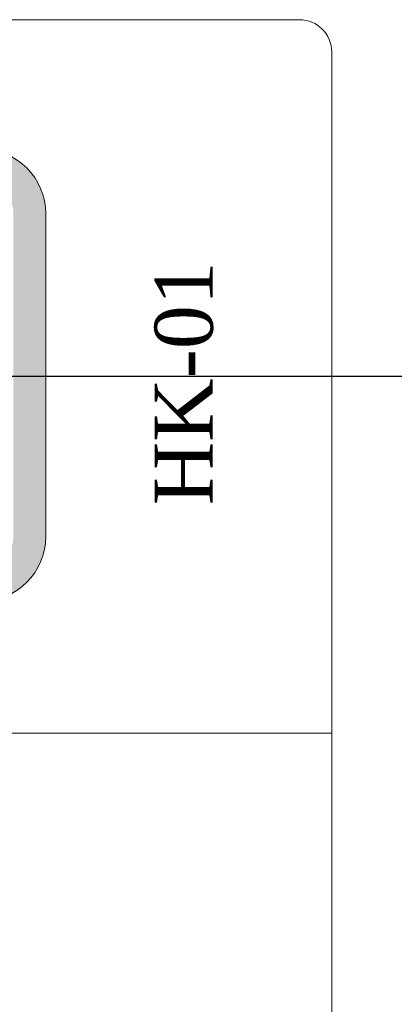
# Model space of a CAD drawing. Header units: millimetres. Extents: x -4432 to 16719, y 0 to 7071.
# Tile 9 of 17: x 1264 to 1554, y 1987 to 2749. Entities that reach past the tile are written whole.
import ezdxf

# ---------------------------------------------------------------- set-up
doc = ezdxf.new("R2010")
doc.units = ezdxf.units.MM
doc.layers.add('CIVIL LAYER', color=9, linetype='Continuous', true_color=0x808080)
doc.layers.add('FP & RCP XERF$0$CKD - Kit Text', color=9, linetype='Continuous', lineweight=0, true_color=0x808080)
doc.layers.add('GREY SCALE', color=9, linetype='Continuous', lineweight=0, true_color=0x808080)
doc.layers.add('TAG', color=7, linetype='Continuous')
doc.styles.add('FP & RCP XERF$0$style12', font='BOOKOSI.TTF')
doc.styles.add('ROMANS-100', font='romans.shx')
doc.dimstyles.new('CLOSSED FILLED-ROMANS-100', dxfattribs={"dimtxt": 100, "dimasz": 100, "dimexe": 50, "dimexo": 50, "dimgap": 50, "dimtad": 1, "dimdec": 0, "dimzin": 0, "dimdsep": 46, "dimtxsty": 'ROMANS-100', "dimcen": 0.09, "dimclrd": 256, "dimclre": 256, "dimclrt": 256, "dimadec": 0, "dimazin": 0, "dimtfac": 1, "dimtdec": 0, "dimtofl": 0, "dimtmove": 0, "dimatfit": 3, "dimfxl": 1, "dimtolj": 1, "dimtzin": 0, "dimarcsym": 0})

# ---------------------------------------------------------------- blocks, each defined once
blk = doc.blocks.new('A$C117b6ec8')
at = {"layer": 'FP & RCP XERF$0$CKD - Kit Text', "insert": (537.93, -281.43), "char_height": 45, "width": 506.843, "attachment_point": 2, "rotation": 90, "style": 'FP & RCP XERF$0$style12'}
blk.add_mtext('\\pxqc;HK-01', dxfattribs=at)
blk = doc.blocks.new('FLOOR PLAN')
at = {"layer": 'GREY SCALE'}
h = blk.add_hatch(color=256, dxfattribs=at)
h.dxf.hatch_style = 1
edge = h.paths.add_edge_path()
edge.add_line((882.93, 2598.91), (882.93, 2348.91))
edge.add_arc((932.93, 2348.91), 50, 180, 270)
edge.add_line((932.93, 2298.91), (1232.93, 2298.91))
edge.add_arc((1232.93, 2348.91), 50, 270, 360)
edge.add_line((1282.93, 2348.91), (1282.93, 2598.91))
edge.add_arc((1232.93, 2598.91), 50, 0, 90)
edge.add_line((1232.93, 2648.91), (932.93, 2648.91))
edge.add_arc((932.93, 2598.91), 50, 90, 180)
edge = h.paths.add_edge_path(flags=16)
edge.add_arc((1232.93, 2348.91), 25, 270, 360)
edge.add_line((1257.93, 2348.91), (1257.93, 2598.91))
edge.add_arc((1232.93, 2598.91), 25, 0, 90)
edge.add_line((1232.93, 2623.91), (932.93, 2623.91))
edge.add_arc((932.93, 2598.91), 25, 90, 180)
edge.add_line((907.93, 2598.91), (907.93, 2348.91))
edge.add_arc((932.93, 2348.91), 25, 180, 270)
edge.add_line((932.93, 2323.91), (1232.93, 2323.91))
for p, q in [((754.37, 2749.06), (1479.37, 2749.06)), ((1504.37, 2724.06), (1504.37, 894.64)), ((1282.93, 2348.91), (1282.93, 2598.91)), ((804.37, 2196.75), (1504.37, 2196.75))]:
    blk.add_line(p, q, dxfattribs=at)
for centre, radius, start, end in [((1479.37, 2724.06), 25, 0, 90), ((1232.93, 2598.91), 50, 0, 90), ((1232.93, 2348.91), 50, 270, 0)]:
    blk.add_arc(centre, radius, start, end, dxfattribs=at)
at = {"color": 6}
blk.add_blockref('A$C117b6ec8', (829.37, 2749.06), dxfattribs=at)

msp = doc.modelspace()

# ---------------------------------------------------------------- block references
at = {"layer": 'CIVIL LAYER'}
msp.add_blockref('FLOOR PLAN', (1.54, 0), dxfattribs=at)

# ---------------------------------------------------------------- leaders
at = {"layer": 'TAG'}
msp.add_leader([(1012.48, 2325.52), (1160.06, 2473.09), (1659.11, 2473.09)], dimstyle='CLOSSED FILLED-ROMANS-100', override={"dimtad": 0}, dxfattribs=at)

doc.saveas('drawing.dxf')
